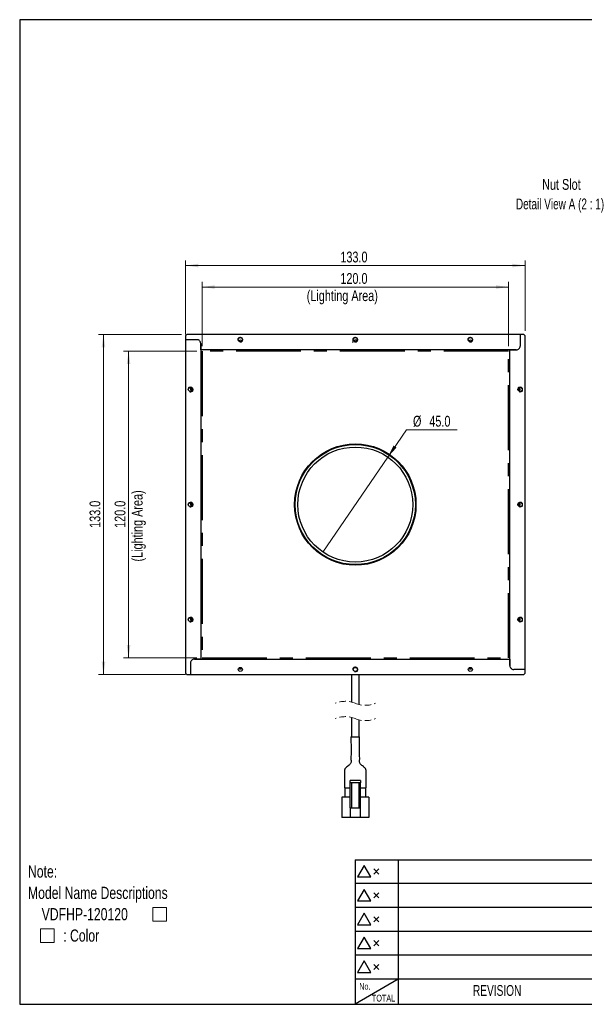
# Model space of a CAD drawing. Header units: millimetres. Extents: x 6 to 294, y 6 to 202.
# Tile 1 of 5: x 6 to 116, y 6 to 199. Entities that reach past the tile are written whole.
import ezdxf

# ---------------------------------------------------------------- set-up
doc = ezdxf.new("R2010")
doc.units = ezdxf.units.MM
doc.linetypes.add('CENTERX2', pattern=[20.32, 12.7, -2.54, 2.54, -2.54])
doc.linetypes.add('HIDDEN', pattern=[1.905, 1.27, -0.635])
doc.styles.add('SLDTEXTSTYLE0', font='TXT', dxfattribs={"width": 0.75})
doc.styles.add('SLDTEXTSTYLE2', font='TXT', dxfattribs={"width": 0.7})
doc.styles.add('SLDTEXTSTYLE7', font='TXT', dxfattribs={"width": 0.690476})
doc.dimstyles.new('SLDDIMSTYLE0', dxfattribs={"dimtxt": 2.116667, "dimasz": 2.5, "dimexe": 0, "dimexo": 0.0625, "dimgap": 0.529167, "dimtad": 1, "dimdec": 1, "dimlfac": 2, "dimrnd": 1e-09, "dimzin": 4, "dimdsep": 46, "dimtxsty": 'SLDTEXTSTYLE0', "dimsah": 1, "dimcen": 0.09, "dimadec": 0, "dimazin": 1, "dimtfac": 1, "dimtdec": 1, "dimtofl": 0, "dimtmove": 0, "dimatfit": 3, "dimfxl": 1, "dimfrac": 2, "dimtolj": 1, "dimtzin": 12, "dimarcsym": 0})
doc.dimstyles.new('SLDDIMSTYLE1', dxfattribs={"dimtxt": 2.116667, "dimasz": 2.5, "dimexe": 0, "dimexo": 0.0625, "dimgap": 0.529167, "dimtad": 0, "dimtih": 1, "dimtoh": 1, "dimdec": 1, "dimlfac": 2, "dimrnd": 1e-09, "dimzin": 4, "dimdsep": 46, "dimtxsty": 'SLDTEXTSTYLE0', "dimblk1": 'NONE', "dimsah": 1, "dimcen": 0, "dimadec": 0, "dimazin": 1, "dimtfac": 1, "dimtdec": 1, "dimtmove": 0, "dimatfit": 3, "dimldrblk": 'NONE', "dimfxl": 1, "dimfrac": 2, "dimtolj": 1, "dimtzin": 12, "dimarcsym": 0})

# ---------------------------------------------------------------- blocks, each defined once
blk = doc.blocks.new('SW_SYMBOL_AWLD_SQR')
at = {"color": 0, "linetype": 'Continuous', "lineweight": 0}
for p, q in [((1600, 1600), (0, 1600)), ((0, 1600), (0, 0)), ((1600, 0), (1600, 1600)), ((0, 0), (1600, 0))]:
    blk.add_line(p, q, dxfattribs=at)
blk = doc.blocks.new('SW_NOTE_1')
at = {"color": 0, "linetype": 'Continuous', "lineweight": 0, "xscale": 0.0016898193, "yscale": 0.0016898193, "zscale": 0.0016898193}
for p in [(24.43, -7.85), (2.44, -12.03)]:
    blk.add_blockref('SW_SYMBOL_AWLD_SQR', p, dxfattribs=at)
at = {"color": 0, "linetype": 'Continuous', "lineweight": 0, "attachment_point": 1, "style": 'SLDTEXTSTYLE0'}
for s, insert, char_height in [('Note:', (0, 3.07), 2.381), ('Model Name Descriptions', (0, -1.11), 2.3813), ('VDFHP-120120', (2.68, -5.28), 2.3813), (': Color', (6.9, -9.46), 2.381)]:
    blk.add_mtext(s, dxfattribs=dict(at, insert=insert, char_height=char_height))
blk = doc.blocks.new('_D')
at = {"color": 7, "linetype": 'Continuous', "lineweight": 18}
for p, q in [((41.58, 135.2), (41.58, 147.75)), ((101.58, 146.75), (41.58, 146.75)), ((101.58, 135.2), (101.58, 147.75))]:
    blk.add_line(p, q, dxfattribs=at)
for points in [[(41.58, 146.75), (44.08, 146.4), (44.08, 147.1)], [(101.58, 146.75), (99.08, 147.1), (99.08, 146.4)]]:
    blk.add_solid(points, dxfattribs=at)
at = {"color": 7, "linetype": 'Continuous', "lineweight": 18, "attachment_point": 1, "style": 'SLDTEXTSTYLE0'}
for s, insert, char_height in [('120.0', (68.65, 149.48), 2.117), ('(Lighting Area)', (62.07, 146.12), 2.1167)]:
    blk.add_mtext(s, dxfattribs=dict(at, insert=insert, char_height=char_height))
blk = doc.blocks.new('_D_1')
at = {"color": 7, "linetype": 'Continuous', "lineweight": 18}
for p, q in [((40.58, 134.2), (26.21, 134.2)), ((27.21, 134.2), (27.21, 74.2)), ((40.58, 74.2), (26.21, 74.2))]:
    blk.add_line(p, q, dxfattribs=at)
for points in [[(27.21, 134.2), (26.86, 131.7), (27.56, 131.7)], [(27.21, 74.2), (27.56, 76.7), (26.86, 76.7)]]:
    blk.add_solid(points, dxfattribs=at)
at = {"color": 7, "linetype": 'Continuous', "lineweight": 18, "attachment_point": 1, "rotation": 90, "style": 'SLDTEXTSTYLE0'}
for s, insert, char_height in [('(Lighting Area)', (27.84, 93.06), 2.1167), ('120.0', (24.48, 99.64), 2.117)]:
    blk.add_mtext(s, dxfattribs=dict(at, insert=insert, char_height=char_height))
blk = doc.blocks.new('_D_2')
at = {"color": 7, "linetype": 'Continuous', "lineweight": 18}
for p, q in [((38.33, 137.45), (38.33, 151.95)), ((38.33, 150.95), (104.83, 150.95)), ((104.83, 138.2), (104.83, 151.95))]:
    blk.add_line(p, q, dxfattribs=at)
for points in [[(38.33, 150.95), (40.83, 150.6), (40.83, 151.3)], [(104.83, 150.95), (102.33, 151.3), (102.33, 150.6)]]:
    blk.add_solid(points, dxfattribs=at)
at = {"color": 7, "linetype": 'Continuous', "lineweight": 18, "insert": (68.65, 153.68), "char_height": 2.117, "attachment_point": 1, "style": 'SLDTEXTSTYLE0'}
blk.add_mtext('133.0', dxfattribs=at)
blk = doc.blocks.new('_D_3')
at = {"color": 7, "linetype": 'Continuous', "lineweight": 18}
for p, q in [((37.58, 137.45), (21.3, 137.45)), ((22.3, 137.45), (22.3, 70.95)), ((38.33, 70.95), (21.3, 70.95))]:
    blk.add_line(p, q, dxfattribs=at)
for points in [[(22.3, 137.45), (21.95, 134.95), (22.65, 134.95)], [(22.3, 70.95), (22.65, 73.45), (21.95, 73.45)]]:
    blk.add_solid(points, dxfattribs=at)
at = {"color": 7, "linetype": 'Continuous', "lineweight": 18, "insert": (19.57, 99.64), "char_height": 2.117, "attachment_point": 1, "rotation": 90, "style": 'SLDTEXTSTYLE0'}
blk.add_mtext('133.0', dxfattribs=at)
blk = doc.blocks.new('_D_4')
at = {"color": 7, "linetype": 'Continuous', "lineweight": 18}
for p, q in [((77.94, 113.48), (81.61, 118.83)), ((81.61, 118.83), (91.53, 118.83)), ((65.22, 94.92), (77.94, 113.48))]:
    blk.add_line(p, q, dxfattribs=at)
blk.add_solid([(77.94, 113.48), (79.64, 115.34), (79.06, 115.74)], dxfattribs=at)
at = {"color": 7, "linetype": 'Continuous', "lineweight": 18, "char_height": 2.117, "attachment_point": 1, "style": 'SLDTEXTSTYLE0'}
for s, insert in [('%%c', (82.86, 121.56)), ('45.0', (86.06, 121.56))]:
    blk.add_mtext(s, dxfattribs=dict(at, insert=insert))
blk = doc.blocks.new('_NONE')
blk = doc.blocks.new('SW_NOTE_4')
at = {"color": 0, "linetype": 'Continuous', "lineweight": 0, "attachment_point": 2}
for s, insert, char_height, style in [('Nut Slot', (5.13, 2.73), 2.117, 'SLDTEXTSTYLE0'), ('Detail View A (2 : 1)', (4.86, -1.09), 2.1167, 'SLDTEXTSTYLE7')]:
    blk.add_mtext(s, dxfattribs=dict(at, insert=insert, char_height=char_height, style=style))

msp = doc.modelspace()

# ---------------------------------------------------------------- linework, layer by layer
at = {"color": 7, "linetype": 'Continuous', "lineweight": 25}
for p, q in [((5.901, 199.039), (5.901, 6.453)), ((291.144, 199.039), (5.901, 199.039)), ((38.578, 137.45), (38.328, 137.2)), ((38.328, 137.2), (38.328, 136.45)), ((103.828, 137.45), (38.578, 137.45)), ((103.828, 137.45), (103.828, 135.2)), ((104.578, 137.45), (103.828, 137.45)), ((104.828, 137.2), (104.578, 137.45)), ((104.828, 71.95), (104.828, 137.2)), ((40.578, 136.45), (38.328, 136.45)), ((38.328, 136.45), (38.328, 71.2)), ((41.328, 134.45), (41.328, 135.7)), ((41.328, 135.7), (41.328, 73.95)), ((103.078, 134.45), (41.328, 134.45)), ((101.828, 72.7), (101.828, 134.45)), ((101.828, 134.45), (103.078, 134.45)), ((39.328, 73.2), (39.328, 70.95)), ((41.328, 73.95), (40.078, 73.95)), ((40.078, 73.95), (101.828, 73.95)), ((101.828, 73.95), (101.828, 72.7)), ((104.828, 71.95), (102.578, 71.95)), ((104.828, 71.2), (104.828, 71.95)), ((38.328, 71.2), (38.578, 70.95)), ((38.578, 70.95), (39.328, 70.95)), ((39.328, 70.95), (104.578, 70.95)), ((70.828, 70.95), (70.828, 65.571)), ((72.328, 65.078), (72.328, 70.95)), ((104.578, 70.95), (104.828, 71.2)), ((70.828, 62.571), (70.828, 58.776)), ((72.328, 58.776), (72.328, 62.078)), ((70.728, 58.776), (72.428, 58.776)), ((72.578, 50.201), (70.578, 50.201)), ((70.578, 49.801), (70.578, 50.201)), ((72.578, 50.201), (72.578, 49.801)), ((69.478, 48.776), (69.728, 48.776)), ((69.578, 47.001), (69.578, 48.776)), ((69.728, 48.776), (70.578, 48.776)), ((72.578, 49.801), (70.578, 49.801)), ((70.578, 44.851), (70.578, 49.801)), ((70.828, 49.801), (70.828, 44.851)), ((72.328, 44.851), (72.328, 49.801)), ((72.578, 44.851), (72.578, 49.801)), ((72.578, 48.776), (73.428, 48.776)), ((73.428, 48.776), (73.678, 48.776)), ((73.578, 48.776), (73.578, 47.001)), ((68.953, 47.001), (68.953, 43.001)), ((70.578, 47.001), (68.953, 47.001)), ((74.203, 47.001), (72.578, 47.001)), ((74.203, 47.001), (74.203, 43.001)), ((70.578, 44.851), (70.828, 44.851)), ((70.578, 44.851), (70.578, 43.001)), ((70.828, 44.851), (72.328, 44.851)), ((72.328, 44.851), (72.578, 44.851)), ((72.578, 43.001), (72.578, 44.851)), ((70.578, 43.001), (68.953, 43.001)), ((72.578, 43.001), (70.578, 43.001)), ((74.203, 43.001), (72.578, 43.001)), ((71.558, 34.72), (71.558, 6.453)), ((71.558, 34.72), (139.144, 34.72)), ((79.944, 34.72), (79.944, 6.453)), ((73.31, 33.604), (72.016, 31.364)), ((74.603, 31.364), (73.31, 33.604)), ((75.185, 31.93), (76.185, 32.93)), ((75.185, 32.93), (76.185, 31.93)), ((72.016, 31.364), (74.603, 31.364)), ((79.944, 30.053), (71.558, 30.053)), ((73.31, 28.934), (72.016, 26.694)), ((74.603, 26.694), (73.31, 28.934)), ((91.144, 30.053), (79.944, 30.053)), ((102.344, 30.053), (91.144, 30.053)), ((139.144, 30.053), (102.344, 30.053)), ((75.185, 27.26), (76.185, 28.26)), ((75.185, 28.26), (76.185, 27.26)), ((79.944, 25.386), (71.558, 25.386)), ((72.016, 26.694), (74.603, 26.694)), ((91.144, 25.386), (79.944, 25.386)), ((102.344, 25.386), (91.144, 25.386)), ((139.144, 25.386), (102.344, 25.386)), ((73.31, 24.264), (72.016, 22.024)), ((74.603, 22.024), (73.31, 24.264)), ((75.185, 22.59), (76.185, 23.59)), ((75.185, 23.59), (76.185, 22.59)), ((72.016, 22.024), (74.603, 22.024)), ((79.944, 20.72), (71.558, 20.72)), ((73.31, 19.594), (72.016, 17.354)), ((74.603, 17.354), (73.31, 19.594)), ((91.144, 20.72), (79.944, 20.72)), ((102.344, 20.72), (91.144, 20.72)), ((139.144, 20.72), (102.344, 20.72)), ((72.016, 17.354), (74.603, 17.354)), ((75.185, 17.92), (76.185, 18.92)), ((75.185, 18.92), (76.185, 17.92)), ((79.944, 16.053), (71.558, 16.053)), ((91.144, 16.053), (79.944, 16.053)), ((102.344, 16.053), (91.144, 16.053)), ((139.144, 16.053), (102.344, 16.053)), ((73.31, 14.924), (72.016, 12.684)), ((74.603, 12.684), (73.31, 14.924)), ((75.185, 13.25), (76.185, 14.25)), ((75.185, 14.25), (76.185, 13.25)), ((72.016, 12.684), (74.603, 12.684)), ((79.944, 11.386), (71.558, 11.386)), ((79.944, 11.386), (71.558, 6.453)), ((91.144, 11.386), (79.944, 11.386)), ((102.344, 11.386), (91.144, 11.386)), ((139.144, 11.386), (102.344, 11.386)), ((5.901, 6.453), (291.144, 6.453))]:
    msp.add_line(p, q, dxfattribs=at)
at = {"color": 7, "linetype": 'Continuous', "lineweight": 0}
for p, q in [((71.945, 136.29), (71.932, 136.304)), ((39.488, 127.067), (39.475, 127.054)), ((103.668, 126.334), (103.682, 126.347)), ((39.488, 104.567), (39.475, 104.554)), ((103.668, 103.834), (103.682, 103.847)), ((39.488, 82.067), (39.475, 82.054)), ((103.668, 81.334), (103.682, 81.347))]:
    msp.add_line(p, q, dxfattribs=at)
at = {"color": 7, "linetype": 'CENTERX2'}
for p, q in [((41.578, 134.2), (41.578, 74.2)), ((101.578, 134.2), (41.578, 134.2)), ((101.578, 74.2), (101.578, 134.2)), ((41.578, 74.2), (101.578, 74.2))]:
    msp.add_line(p, q, dxfattribs=at)
at = {"color": 7, "linetype": 'Continuous', "lineweight": 25}
for centre, radius in [((49.078, 136.45), 0.4), ((71.578, 136.45), 0.4), ((94.078, 136.45), 0.4), ((39.328, 126.7), 0.4), ((103.828, 126.7), 0.4), ((71.578, 104.2), 11.875), ((71.578, 104.2), 11.75), ((71.578, 104.2), 11.25), ((39.328, 104.2), 0.4), ((103.828, 104.2), 0.4), ((39.328, 81.7), 0.4), ((103.828, 81.7), 0.4), ((49.078, 71.95), 0.4), ((71.578, 71.95), 0.4), ((94.078, 71.95), 0.4)]:
    msp.add_circle(centre, radius, dxfattribs=at)
at = {"color": 7, "linetype": 'Continuous', "lineweight": 0}
for centre, start, end in [((49.078, 136.45), 254.99954, 194.99989), ((71.578, 136.45), 254.99276, 194.99829), ((94.078, 136.45), 254.99783, 194.99949), ((71.578, 135.95), 45.00098, 195.00173), ((39.328, 126.7), 254.99849, 194.99974), ((103.828, 126.7), 254.99897, 194.99986), ((39.828, 126.7), 135.0059, 194.99817), ((103.328, 126.7), 314.99712, 47.15618), ((39.328, 104.2), 254.99853, 194.9997), ((39.828, 104.2), 135.00574, 194.99833), ((103.828, 104.2), 254.99902, 194.99982), ((103.328, 104.2), 314.99693, 47.15638), ((39.328, 81.7), 254.99853, 194.99966), ((39.828, 81.7), 135.00579, 194.99834), ((103.828, 81.7), 254.99902, 194.99977), ((103.328, 81.7), 314.99693, 47.15638), ((71.578, 71.95), 254.99273, 194.99832)]:
    msp.add_arc(centre, 0.5, start, end, dxfattribs=at)
at = {"color": 7, "linetype": 'Continuous', "lineweight": 25}
for centre, radius, start, end in [((40.578, 135.7), 0.75, 359.99998, 90.00016), ((49.078, 135.95), 0.4, 89.9994, 141.3183), ((49.078, 135.95), 0.4, 38.68106, 90.00151), ((71.578, 135.95), 0.4, 89.99928, 141.31818), ((71.578, 135.95), 0.4, 38.68273, 89.99982), ((94.078, 135.95), 0.4, 89.99913, 141.3183), ((94.078, 135.95), 0.4, 38.68106, 90.00124), ((103.078, 135.2), 0.75, 269.99998, 0.0003), ((39.828, 126.7), 0.4, 128.67912, 180.00291), ((39.828, 126.7), 0.4, 179.99868, 231.31875), ((103.328, 126.7), 0.4, 359.99921, 51.31875), ((103.328, 126.7), 0.4, 308.67912, 0.00345), ((39.828, 104.2), 0.4, 128.68106, 180.00124), ((39.828, 104.2), 0.4, 179.99913, 231.3183), ((103.328, 104.2), 0.4, 359.9994, 51.3183), ((103.328, 104.2), 0.4, 308.68106, 0.00151), ((39.828, 81.7), 0.4, 128.68106, 180.0015), ((39.828, 81.7), 0.4, 179.99941, 231.31828), ((103.328, 81.7), 0.4, 359.99913, 51.3183), ((103.328, 81.7), 0.4, 308.68106, 0.00125), ((40.078, 73.2), 0.75, 89.99998, 180.00016), ((49.078, 72.45), 0.4, 218.68106, 270.00124), ((49.078, 72.45), 0.4, 269.99913, 321.3183), ((94.078, 72.45), 0.4, 218.68106, 270.00151), ((94.078, 72.45), 0.4, 269.9994, 321.3183), ((102.578, 72.7), 0.75, 179.99998, 270.00016)]:
    msp.add_arc(centre, radius, start, end, dxfattribs=at)
at = {"color": 7, "linetype": 'HIDDEN', "lineweight": 18}
for centre, start, end in [((69.616, 60.615), 67.38014, 112.61986), ((73.541, 70.035), 247.38014, 292.61986), ((69.616, 57.615), 67.38014, 112.61986), ((73.541, 67.035), 247.38014, 292.61986)]:
    msp.add_arc(centre, 5.103, start, end, dxfattribs=at)
at = {"color": 7, "linetype": 'Continuous', "lineweight": 25}
for points, knots in [([(70.728, 58.776), (70.73, 58.273), (70.734, 57.374), (70.743, 56.19), (70.738, 55.351), (70.729, 54.768), (70.717, 54.357), (70.752, 53.997), (70.73, 53.697), (70.577, 53.433), (70.339, 53.213), (70.014, 52.981), (69.747, 52.763), (69.59, 52.556), (69.523, 52.424), (69.488, 52.32), (69.472, 52.248), (69.465, 52.206), (69.461, 52.18), (69.458, 52.159), (69.456, 52.134), (69.453, 52.104), (69.451, 52.07), (69.449, 52.016), (69.449, 51.902), (69.459, 51.749), (69.475, 51.583), (69.483, 51.443), (69.48, 51.355), (69.479, 51.309)], [0, 0, 0, 0, 0.1895276, 0.3383518, 0.4459406, 0.5056771, 0.557981, 0.6003341, 0.6423171, 0.668032, 0.7133161, 0.7629653, 0.8189092, 0.8418577, 0.8604345, 0.8742662, 0.8830812, 0.8882034, 0.8903426, 0.8930048, 0.8961962, 0.8999228, 0.904186, 0.9089826, 0.9201224, 0.9473733, 0.9666148, 0.9828414, 1, 1, 1, 1]), ([(73.678, 48.776), (73.678, 49.037), (73.678, 49.49), (73.679, 50.068), (73.678, 50.422), (73.678, 50.604), (73.678, 50.688), (73.678, 50.767), (73.678, 50.919), (73.678, 51.072), (73.679, 51.204), (73.678, 51.252), (73.678, 51.289), (73.677, 51.328), (73.676, 51.385), (73.675, 51.438), (73.676, 51.501), (73.68, 51.557), (73.686, 51.617), (73.691, 51.671), (73.695, 51.719), (73.699, 51.771), (73.704, 51.839), (73.708, 51.922), (73.708, 52.017), (73.703, 52.125), (73.69, 52.233), (73.663, 52.34), (73.633, 52.422), (73.596, 52.497), (73.549, 52.576), (73.483, 52.665), (73.355, 52.805), (73.147, 52.976), (72.882, 53.167), (72.648, 53.364), (72.478, 53.583), (72.406, 53.834), (72.418, 54.116), (72.44, 54.478), (72.421, 54.984), (72.416, 55.664), (72.415, 56.533), (72.424, 57.592), (72.427, 58.361), (72.428, 58.776)], [0, 0, 0, 0, 0.0744672, 0.1295685, 0.1650407, 0.1755286, 0.1817225, 0.1887899, 0.1981553, 0.2250845, 0.2326584, 0.2358973, 0.2387326, 0.2433117, 0.2468275, 0.255247, 0.2582802, 0.2648877, 0.2712734, 0.275459, 0.2802879, 0.2852572, 0.2902197, 0.2999074, 0.3090131, 0.3172665, 0.3307216, 0.3401498, 0.3486669, 0.3554838, 0.364136, 0.3746679, 0.3871738, 0.4183609, 0.4513085, 0.4804268, 0.5056502, 0.5292229, 0.553279, 0.5860205, 0.6329071, 0.6975268, 0.7803193, 0.8812803, 1, 1, 1, 1]), ([(69.481, 51.4), (69.48, 51.379), (69.479, 51.333), (69.477, 51.224), (69.478, 51.082), (69.478, 50.907), (69.478, 50.765), (69.478, 50.642), (69.478, 50.495), (69.478, 50.25), (69.478, 49.873), (69.478, 49.367), (69.478, 48.987), (69.478, 48.776)], [0, 0, 0, 0, 0.0243348, 0.0527017, 0.124904, 0.1861942, 0.2528935, 0.2866379, 0.3269613, 0.4218965, 0.5657245, 0.7588261, 1, 1, 1, 1])]:
    msp.add_open_spline(points, degree=3, knots=knots, dxfattribs=at)

# ---------------------------------------------------------------- block references
at = {"color": 7, "linetype": 'Continuous', "lineweight": 0}
for name, p in [('SW_NOTE_4', (106.775, 165.151)), ('SW_NOTE_1', (7.523, 30.55))]:
    msp.add_blockref(name, p, dxfattribs=at)

# ---------------------------------------------------------------- texts
at = {"color": 7, "linetype": 'Continuous', "lineweight": 0, "attachment_point": 2, "style": 'SLDTEXTSTYLE2'}
for s, insert, char_height in [('No.', (73.45, 10.613), 1.3229), ('REVISION', (99.333, 10.219), 2.1167), ('TOTAL', (77.105, 8.32), 1.3229)]:
    msp.add_mtext(s, dxfattribs=dict(at, insert=insert, char_height=char_height))

# ---------------------------------------------------------------- dimensions: what is measured, and where the dimension line sits
at = {"color": 7, "linetype": 'Continuous', "lineweight": 18}
for base, p1, p2, picture, middle in [((104.828, 150.951), (38.328, 136.45), (104.828, 137.2), '_D_2', (72.171, 150.951)), ((41.578, 143.391), (101.578, 134.2), (41.578, 134.2), '_D', (72.171, 143.391))]:
    dim = msp.add_linear_dim(base=base, p1=p1, p2=p2, dimstyle='SLDDIMSTYLE0', dxfattribs=at)
    dim.commit()
    dim.dimension.update_dxf_attribs({"geometry": picture, "text_midpoint": middle, "dimtype": 160})
for base, p1, p2, picture, middle in [((22.296, 70.95), (38.578, 137.45), (39.328, 70.95), '_D_3', (22.296, 103.155)), ((30.568, 74.2), (41.578, 134.2), (41.578, 74.2), '_D_1', (30.568, 103.155))]:
    dim = msp.add_linear_dim(base=base, p1=p1, p2=p2, angle=90, dimstyle='SLDDIMSTYLE0', dxfattribs=at)
    dim.commit()
    dim.dimension.update_dxf_attribs({"geometry": picture, "text_midpoint": middle, "dimtype": 160})
dim = msp.add_diameter_dim_2p(p1=(65.217, 94.922), p2=(77.94, 113.479), dimstyle='SLDDIMSTYLE1', dxfattribs=at)
dim.commit()
dim.dimension.update_dxf_attribs({"geometry": '_D_4', "text_midpoint": (87.194, 120.556), "dimtype": 163})

doc.saveas('drawing.dxf')
